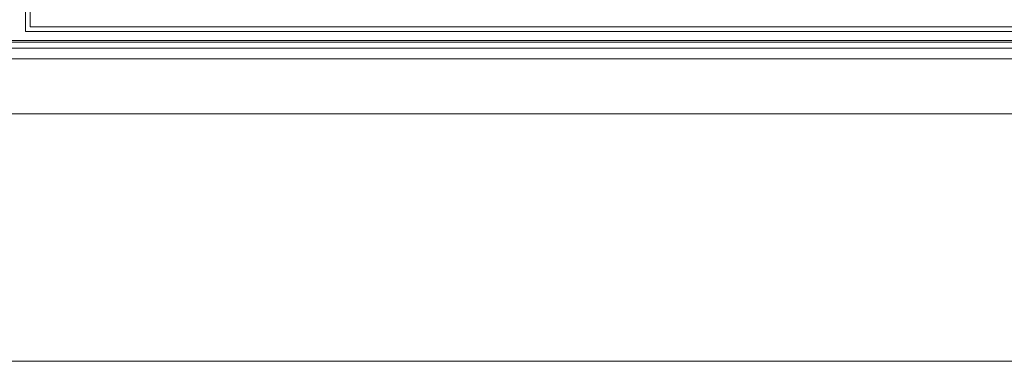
# Model space of a CAD drawing. Header units: millimetres. Extents: x 83969 to 163860, y -22594 to 4849.
# Tile 24 of 108: x 163443 to 163454, y -21421 to -21417. Entities that reach past the tile are written whole.
import ezdxf
from ezdxf.enums import TextEntityAlignment as Align

# ---------------------------------------------------------------- set-up
doc = ezdxf.new("R2010")
doc.units = ezdxf.units.MM
doc.layers.get('0').update_dxf_attribs({"color": 251, "lineweight": 0})
for name, color, linetype in [('! PT Instalacja niskoprądowa', 1, 'Continuous'), ('! PT Wyposażenie szafy RACK', 7, 'Continuous'), ('_Opis_80', 7, 'Continuous')]:
    doc.layers.add(name, color=color, linetype=linetype)
doc.layers.add('BKT_szafy', color=7, linetype='Continuous', lineweight=5)
doc.styles.get("Standard").update_dxf_attribs({"font": 'arial.ttf'})

# ---------------------------------------------------------------- blocks, each defined once
blk = doc.blocks.new('UPS_2U_PA')
at = {"layer": '_Opis_80', "lineweight": 13}
for points in [[(35.192, 54.627), (35.192, 46.488)], [(35.281, 46.576), (35.281, 54.509)], [(35.192, 46.488), (64.08, 46.488)], [(63.961, 46.576), (35.281, 46.576)], [(23.679, 46.31), (66.98, 46.31)], [(67.483, 46.162), (23.175, 46.162)], [(23.679, 46.28), (66.98, 46.28)]]:
    blk.add_lwpolyline(points, dxfattribs=at)
blk = doc.blocks.new('Szafa rack 27U')
at = {"layer": 'BKT_szafy'}
for points in [[(-355.28, 36.51), (-25.4, 36.51), (-25.4, 29.85), (-355.28, 29.85)], [(-381, 29.85), (0, 29.85), (0, 0), (-381, 0)]]:
    blk.add_lwpolyline(points, close=True, dxfattribs=at)
at = {"layer": '! PT Instalacja niskoprądowa'}
blk.add_attdef('NAZWA_SZAFY', text='', height=20, dxfattribs=at).set_placement((-377.65, 856.93), align=Align.MIDDLE_LEFT)

msp = doc.modelspace()

# ---------------------------------------------------------------- block references
at = {"layer": '! PT Wyposażenie szafy RACK', "color": 7, "xscale": 0.1, "yscale": 0.1, "zscale": 0.1}
msp.add_blockref('Szafa rack 27U', (163467.983, -21420.942), dxfattribs=at)
at = {"xscale": 0.6288110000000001, "yscale": 0.6288110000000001, "zscale": 0.6288110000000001}
msp.add_blockref('UPS_2U_PA', (163420.451, -21446.193), dxfattribs=at)

doc.saveas('drawing.dxf')
